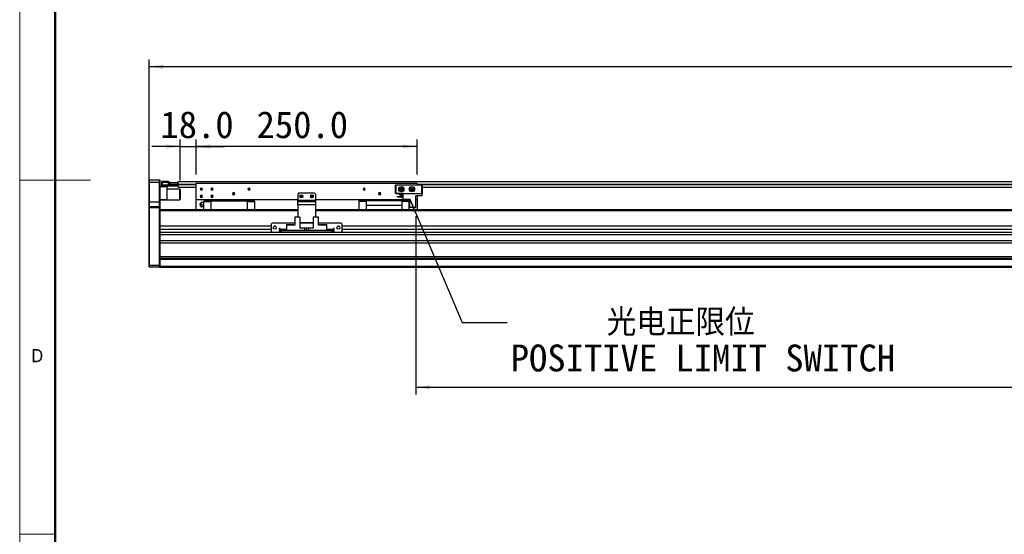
# Model space of a CAD drawing. Header units: millimetres. Extents: x 40 to 3320, y 40 to 2336.
# Tile 2 of 9: x 40 to 1152, y 788 to 1369. Entities that reach past the tile are written whole.
import ezdxf

# ---------------------------------------------------------------- set-up
doc = ezdxf.new("R2010")
doc.units = ezdxf.units.MM
doc.header["$LTSCALE"] = 8
doc.layers.add('DIMNS', color=7, linetype='Continuous')
doc.styles.add('SLDTEXTSTYLE1', font='Gothic.ttf', dxfattribs={"width": 0.913})
doc.styles.add('SLDTEXTSTYLE8', font='txt')
doc.styles.add('SLDTEXTSTYLE9', font='txt', dxfattribs={"bigfont": 'bigfont'})
doc.dimstyles.new('SLDDIMSTYLE0', dxfattribs={"dimtxt": 30.4, "dimasz": 16, "dimexe": 0, "dimexo": 0.0625, "dimgap": 7.6, "dimtad": 2, "dimdec": 1, "dimrnd": 1e-09, "dimzin": 4, "dimdsep": 46, "dimtxsty": 'SLDTEXTSTYLE8', "dimsah": 1, "dimcen": 0.09, "dimadec": 0, "dimazin": 1, "dimtfac": 1, "dimtdec": 1, "dimtofl": 0, "dimtmove": 0, "dimatfit": 3, "dimfxl": 0, "dimfrac": 2, "dimtolj": 1, "dimtzin": 12, "dimarcsym": 0})
doc.dimstyles.new('SLDDIMSTYLE1', dxfattribs={"dimtxt": 30.4, "dimasz": 16, "dimexe": 0, "dimexo": 0.0625, "dimgap": 7.6, "dimtad": 2, "dimdec": 1, "dimrnd": 1e-09, "dimzin": 4, "dimdsep": 46, "dimtxsty": 'SLDTEXTSTYLE8', "dimsah": 1, "dimcen": 0.09, "dimadec": 0, "dimazin": 1, "dimtfac": 1, "dimtdec": 1, "dimtmove": 0, "dimatfit": 0, "dimfxl": 0, "dimfrac": 2, "dimtolj": 1, "dimtzin": 12, "dimarcsym": 0})
doc.dimstyles.new('SLDDIMSTYLE2', dxfattribs={"dimtxt": 0.18, "dimasz": 16, "dimexe": 0, "dimexo": 0.0625, "dimgap": 0, "dimtad": 0, "dimtih": 1, "dimtoh": 1, "dimdec": 0, "dimrnd": 1e-09, "dimzin": 0, "dimdsep": 46, "dimtxsty": 'Standard', "dimsah": 1, "dimcen": 0.09, "dimadec": 0, "dimazin": 0, "dimtfac": 16, "dimtdec": 0, "dimtofl": 0, "dimtmove": 0, "dimatfit": 3, "dimfxl": 0, "dimfrac": 2, "dimtolj": 1, "dimtzin": 0, "dimarcsym": 0})

# ---------------------------------------------------------------- blocks, each defined once
blk = doc.blocks.new('_D')
at = {"layer": 'DIMNS'}
for p, q in [((186.2, 1167), (186.2, 1324.4)), ((2462.2, 1167), (2462.2, 1324.4)), ((186.2, 1316.4), (2462.2, 1316.4))]:
    blk.add_line(p, q, dxfattribs=at)
for points in [[(186.2, 1316.4), (202.2, 1314), (202.2, 1318.8)], [(2462.2, 1316.4), (2446.2, 1318.8), (2446.2, 1314)]]:
    blk.add_solid(points, dxfattribs=at)
at = {"layer": 'DIMNS', "insert": (1270.4, 1356.2), "char_height": 30.4, "attachment_point": 1, "style": 'SLDTEXTSTYLE8'}
blk.add_mtext('2276.0', dxfattribs=at)
blk = doc.blocks.new('_D_1')
at = {"layer": 'DIMNS'}
for p, q in [((221.2, 1226.1), (189.2, 1226.1)), ((221.2, 1187.7), (221.2, 1234.1)), ((221.2, 1226.1), (239.2, 1226.1)), ((239.2, 1194.5), (239.2, 1234.1)), ((239.2, 1226.1), (271.2, 1226.1))]:
    blk.add_line(p, q, dxfattribs=at)
for points in [[(221.2, 1226.1), (205.2, 1228.5), (205.2, 1223.7)], [(239.2, 1226.1), (255.2, 1223.7), (255.2, 1228.5)]]:
    blk.add_solid(points, dxfattribs=at)
at = {"layer": 'DIMNS', "insert": (199, 1266), "char_height": 30.4, "attachment_point": 1, "style": 'SLDTEXTSTYLE8'}
blk.add_mtext('18.0', dxfattribs=at)
blk = doc.blocks.new('_D_2')
at = {"layer": 'DIMNS'}
for p, q in [((239.2, 1194.5), (239.2, 1234.1)), ((489.2, 1226.1), (239.2, 1226.1)), ((489.2, 1194.5), (489.2, 1234.1))]:
    blk.add_line(p, q, dxfattribs=at)
for points in [[(239.2, 1226.1), (255.2, 1223.7), (255.2, 1228.5)], [(489.2, 1226.1), (473.2, 1228.5), (473.2, 1223.7)]]:
    blk.add_solid(points, dxfattribs=at)
at = {"layer": 'DIMNS', "insert": (307.6, 1266), "char_height": 30.4, "attachment_point": 1, "style": 'SLDTEXTSTYLE8'}
blk.add_mtext('250.0', dxfattribs=at)
blk = doc.blocks.new('_D_3')
at = {"layer": 'DIMNS'}
for p, q in [((487.7, 1147.2), (487.7, 946)), ((2127.7, 1143.7), (2127.7, 946)), ((487.7, 954), (2127.7, 954))]:
    blk.add_line(p, q, dxfattribs=at)
for points in [[(487.7, 954), (503.7, 951.6), (503.7, 956.4)], [(2127.7, 954), (2111.7, 956.4), (2111.7, 951.6)]]:
    blk.add_solid(points, dxfattribs=at)
at = {"layer": 'DIMNS', "char_height": 30.4, "attachment_point": 1, "style": 'SLDTEXTSTYLE8'}
for s, insert in [('Stroke T=', (1182.6, 993.8)), ('1640.0', (1358.2, 993.8))]:
    blk.add_mtext(s, dxfattribs=dict(at, insert=insert))
blk = doc.blocks.new('SW_NOTE_3')
at = {"layer": 'DIMNS', "color": 0, "char_height": 30.4, "attachment_point": 1}
for s, insert, style in [('    光电正限位', (4, 15.4), 'SLDTEXTSTYLE9'), ('POSITIVE LIMIT SWITCH', (4, -24.8), 'SLDTEXTSTYLE8')]:
    blk.add_mtext(s, dxfattribs=dict(at, insert=insert, style=style))

msp = doc.modelspace()

# ---------------------------------------------------------------- linework, layer by layer
at = {"color": 7, "linetype": 'Continuous', "lineweight": 18}
for p, q in [((40, 2336), (40, 40)), ((80, 2296), (80, 80)), ((40, 1188), (120, 1188)), ((40, 788), (80, 788))]:
    msp.add_line(p, q, dxfattribs=at)
at = {"color": 7, "linetype": 'Continuous', "lineweight": 50}
msp.add_line((80, 2296), (80, 80), dxfattribs=at)
at = {"color": 7, "linetype": 'Continuous', "lineweight": 25}
for p, q in [((186.45, 1188.36), (186.15, 1188.06)), ((186.15, 1185.36), (186.15, 1188.06)), ((186.45, 1185.36), (186.15, 1185.36)), ((186.15, 1163.36), (186.15, 1185.36)), ((186.45, 1188.36), (186.45, 1185.36)), ((186.45, 1188.36), (197.85, 1188.36)), ((186.45, 1185.36), (186.45, 1163.36)), ((197.85, 1185.36), (186.45, 1185.36)), ((197.85, 1185.36), (197.85, 1188.36)), ((197.85, 1188.36), (198.15, 1188.06)), ((197.85, 1163.36), (197.85, 1185.36)), ((197.85, 1185.36), (198.15, 1185.36)), ((198.15, 1188.06), (198.15, 1185.36)), ((198.15, 1185.36), (198.15, 1163.36)), ((198.15, 1181.36), (200.95, 1181.36)), ((206.15, 1180.36), (198.15, 1180.36)), ((200.65, 1186.56), (200.95, 1186.86)), ((200.65, 1185.36), (200.65, 1186.56)), ((200.65, 1182.86), (200.65, 1185.36)), ((200.65, 1185.36), (200.95, 1185.36)), ((200.65, 1181.66), (200.65, 1182.86)), ((200.95, 1182.86), (200.65, 1182.86)), ((200.95, 1181.36), (200.65, 1181.66)), ((200.95, 1186.86), (200.95, 1185.36)), ((200.95, 1186.86), (208.15, 1186.86)), ((200.95, 1185.36), (200.95, 1182.86)), ((208.15, 1185.36), (200.95, 1185.36)), ((200.95, 1182.86), (200.95, 1181.36)), ((200.95, 1182.86), (218.35, 1182.86)), ((218.35, 1181.36), (200.95, 1181.36)), ((206.15, 1181.36), (206.15, 1180.36)), ((206.15, 1180.36), (206.15, 1166.36)), ((208.15, 1186.86), (208.15, 1185.36)), ((208.15, 1183.06), (208.15, 1185.36)), ((208.15, 1183.36), (218.35, 1183.36)), ((218.35, 1183.06), (208.15, 1183.06)), ((208.65, 1183.36), (208.65, 1183.56)), ((208.65, 1183.56), (209.15, 1183.56)), ((209.15, 1183.56), (209.15, 1185.56)), ((209.15, 1185.56), (209.65, 1185.56)), ((209.65, 1183.56), (209.15, 1183.56)), ((209.65, 1185.56), (209.65, 1183.56)), ((209.65, 1185.56), (218.65, 1185.56)), ((209.65, 1183.56), (218.65, 1183.56)), ((218.35, 1183.36), (218.35, 1183.06)), ((218.35, 1183.36), (218.65, 1183.06)), ((218.35, 1183.36), (219.15, 1183.36)), ((218.35, 1182.86), (218.35, 1183.06)), ((218.35, 1183.06), (218.65, 1183.06)), ((218.35, 1181.36), (218.35, 1182.86)), ((218.35, 1182.86), (218.65, 1182.86)), ((218.35, 1181.36), (218.65, 1181.66)), ((218.65, 1183.56), (218.65, 1185.56)), ((218.65, 1185.56), (219.15, 1185.56)), ((219.15, 1183.56), (218.65, 1183.56)), ((218.65, 1183.06), (218.65, 1182.86)), ((218.65, 1182.86), (218.65, 1181.66)), ((219.15, 1186.71), (2430.15, 1186.71)), ((219.15, 1185.56), (219.15, 1186.71)), ((219.15, 1185.56), (219.15, 1185.37)), ((219.15, 1183.71), (219.15, 1185.37)), ((219.15, 1183.21), (219.15, 1183.71)), ((219.15, 1180.21), (219.15, 1183.21)), ((219.15, 1180.21), (239.15, 1180.21)), ((489.15, 1184.36), (239.15, 1184.36)), ((239.15, 1184.36), (239.15, 1165.86)), ((464.65, 1182.56), (464.95, 1182.86)), ((464.65, 1173.16), (464.65, 1182.56)), ((464.95, 1182.43), (464.65, 1182.56)), ((464.95, 1182.86), (494.35, 1182.86)), ((464.95, 1182.86), (465.08, 1182.56)), ((465.08, 1182.56), (464.95, 1182.43)), ((464.95, 1182.43), (464.95, 1173.28)), ((494.23, 1182.56), (465.08, 1182.56)), ((489.15, 1184.36), (489.15, 1182.86)), ((494.35, 1182.86), (494.23, 1182.56)), ((494.35, 1182.43), (494.23, 1182.56)), ((494.35, 1182.86), (494.65, 1182.56)), ((494.65, 1182.56), (494.35, 1182.43)), ((494.35, 1173.28), (494.35, 1182.43)), ((494.65, 1182.56), (494.65, 1173.16)), ((494.65, 1180.21), (2155.65, 1180.21)), ((220.85, 1177.86), (206.15, 1177.86)), ((221.15, 1177.56), (220.85, 1177.86)), ((220.85, 1166.25), (220.85, 1177.86)), ((221.15, 1177.56), (221.15, 1166.53)), ((245.15, 1177.86), (243.9, 1177.86)), ((245.15, 1169.86), (243.9, 1169.86)), ((245.15, 1177.86), (246.4, 1177.86)), ((245.15, 1169.86), (246.4, 1169.86)), ((257.15, 1177.86), (255.9, 1177.86)), ((257.15, 1169.86), (255.9, 1169.86)), ((257.15, 1177.86), (258.4, 1177.86)), ((257.15, 1169.86), (258.4, 1169.86)), ((281.65, 1172.86), (280.4, 1172.86)), ((281.65, 1172.86), (282.9, 1172.86)), ((299.15, 1177.86), (297.9, 1177.86)), ((299.15, 1177.86), (300.4, 1177.86)), ((355.15, 1173.36), (354.15, 1172.36)), ((354.15, 1172.36), (354.15, 1165.36)), ((373.15, 1173.36), (355.15, 1173.36)), ((358.15, 1169.86), (356.9, 1169.86)), ((358.15, 1169.86), (359.4, 1169.86)), ((370.15, 1169.86), (368.9, 1169.86)), ((370.15, 1169.86), (371.4, 1169.86)), ((374.15, 1172.36), (373.15, 1173.36)), ((374.15, 1172.36), (374.15, 1165.36)), ((429.15, 1177.86), (427.9, 1177.86)), ((429.15, 1177.86), (430.4, 1177.86)), ((446.65, 1172.86), (445.4, 1172.86)), ((446.65, 1172.86), (447.9, 1172.86)), ((464.95, 1173.28), (464.65, 1173.16)), ((464.95, 1172.86), (464.65, 1173.16)), ((464.95, 1173.28), (465.08, 1173.16)), ((465.08, 1173.16), (464.95, 1172.86)), ((473.15, 1172.86), (464.95, 1172.86)), ((465.08, 1173.16), (494.23, 1173.16)), ((466.95, 1169.31), (466.95, 1169.61)), ((466.95, 1169.61), (473.15, 1169.61)), ((466.95, 1169.31), (473.15, 1169.31)), ((469.35, 1172.26), (473.15, 1172.26)), ((469.35, 1171.56), (469.35, 1172.26)), ((469.35, 1171.56), (473.15, 1171.56)), ((471.15, 1177.86), (469.9, 1177.86)), ((469.9, 1169.86), (469.93, 1169.61)), ((471.15, 1169.86), (469.9, 1169.86)), ((471.15, 1177.86), (472.4, 1177.86)), ((471.15, 1169.86), (472.4, 1169.86)), ((472.38, 1169.61), (472.4, 1169.86)), ((473.15, 1166.66), (473.15, 1172.86)), ((473.15, 1172.86), (494.65, 1172.86)), ((483.15, 1177.86), (481.9, 1177.86)), ((483.15, 1177.86), (484.4, 1177.86)), ((487.65, 1157.36), (487.65, 1170.26)), ((494.65, 1170.26), (487.65, 1170.26)), ((489.15, 1170.26), (489.15, 1165.86)), ((494.23, 1173.16), (494.35, 1173.28)), ((494.23, 1173.16), (494.35, 1172.86)), ((494.65, 1173.16), (494.35, 1173.28)), ((494.65, 1173.16), (494.35, 1172.86)), ((494.65, 1170.26), (494.65, 1172.86)), ((186.45, 1163.36), (186.15, 1163.36)), ((186.15, 1158.06), (186.15, 1163.36)), ((186.45, 1158.36), (186.15, 1158.06)), ((186.15, 1156.86), (186.15, 1158.06)), ((186.15, 1091.98), (186.15, 1156.86)), ((186.45, 1156.86), (186.15, 1156.86)), ((186.45, 1163.36), (186.45, 1158.36)), ((197.85, 1163.36), (186.45, 1163.36)), ((186.45, 1158.36), (186.45, 1156.86)), ((186.45, 1158.36), (197.85, 1158.36)), ((186.45, 1156.86), (186.45, 1091.86)), ((197.85, 1156.86), (186.45, 1156.86)), ((197.85, 1158.36), (197.85, 1163.36)), ((198.15, 1163.36), (197.85, 1163.36)), ((197.85, 1156.86), (197.85, 1158.36)), ((198.15, 1158.06), (197.85, 1158.36)), ((197.85, 1091.86), (197.85, 1156.86)), ((198.15, 1156.86), (197.85, 1156.86)), ((198.15, 1166.36), (206.15, 1166.36)), ((206.15, 1165.36), (198.15, 1165.36)), ((198.15, 1163.36), (198.15, 1158.06)), ((198.15, 1158.06), (198.15, 1156.86)), ((198.15, 1156.86), (198.15, 1154.07)), ((206.15, 1166.36), (206.15, 1165.36)), ((206.15, 1165.86), (220.85, 1165.86)), ((220.85, 1165.86), (220.85, 1166.25)), ((220.85, 1165.86), (221.15, 1166.16)), ((221.15, 1166.53), (221.15, 1166.16)), ((354.15, 1165.86), (239.15, 1165.86)), ((239.15, 1165.86), (239.15, 1154.36)), ((248.15, 1162.86), (245.84, 1162.86)), ((245.84, 1160.36), (248.15, 1160.36)), ((248.15, 1157.86), (245.84, 1157.86)), ((256.4, 1164.76), (248.15, 1164.76)), ((248.15, 1164.76), (248.15, 1163.81)), ((248.15, 1163.81), (256.4, 1163.81)), ((248.15, 1154.36), (248.15, 1163.81)), ((256.4, 1164.86), (256.4, 1165.86)), ((256.4, 1164.86), (296.9, 1164.86)), ((256.4, 1154.36), (256.4, 1164.86)), ((296.9, 1164.86), (296.9, 1165.86)), ((296.9, 1164.86), (296.9, 1154.36)), ((305.15, 1164.76), (296.9, 1164.76)), ((296.9, 1163.81), (305.15, 1163.81)), ((305.15, 1163.81), (305.15, 1164.76)), ((305.15, 1163.81), (305.15, 1154.36)), ((354.15, 1165.36), (374.15, 1165.36)), ((354.15, 1163.86), (354.15, 1165.36)), ((354.15, 1163.86), (374.15, 1163.86)), ((354.15, 1160.36), (354.15, 1163.86)), ((354.15, 1160.36), (354.15, 1146.26)), ((374.15, 1160.36), (354.15, 1160.36)), ((480.7, 1165.86), (374.15, 1165.86)), ((374.15, 1165.36), (374.15, 1163.86)), ((374.15, 1163.86), (374.15, 1160.36)), ((374.15, 1160.36), (374.15, 1146.26)), ((431.4, 1164.76), (423.15, 1164.76)), ((423.15, 1164.76), (423.15, 1163.81)), ((431.4, 1163.81), (423.15, 1163.81)), ((423.15, 1163.81), (423.15, 1154.36)), ((431.4, 1165.86), (431.4, 1164.86)), ((471.9, 1164.86), (431.4, 1164.86)), ((431.4, 1164.86), (431.4, 1159.86)), ((431.4, 1159.86), (471.9, 1159.86)), ((431.4, 1159.86), (431.4, 1159.56)), ((471.9, 1159.56), (431.4, 1159.56)), ((431.4, 1159.56), (431.4, 1154.36)), ((471.9, 1164.86), (471.9, 1165.86)), ((471.9, 1164.86), (471.9, 1159.86)), ((480.15, 1164.76), (471.9, 1164.76)), ((480.15, 1163.81), (471.9, 1163.81)), ((471.9, 1159.56), (471.9, 1159.86)), ((471.9, 1159.56), (471.9, 1154.36)), ((473.15, 1166.66), (480.7, 1166.66)), ((480.15, 1163.81), (480.15, 1164.76)), ((480.15, 1154.36), (480.15, 1163.81)), ((480.15, 1162.86), (480.7, 1162.86)), ((480.15, 1160.36), (480.7, 1160.36)), ((480.7, 1157.86), (480.15, 1157.86)), ((480.7, 1157.36), (480.7, 1166.66)), ((487.65, 1157.36), (480.7, 1157.36)), ((489.15, 1165.86), (487.65, 1165.86)), ((489.15, 1165.86), (489.15, 1154.36)), ((354.15, 1154.36), (198.15, 1154.36)), ((198.15, 1154.07), (198.15, 1153.36)), ((198.15, 1153.36), (198.15, 1135.9)), ((350.65, 1146.26), (350.65, 1137.36)), ((356.65, 1146.26), (350.65, 1146.26)), ((356.65, 1146.26), (356.65, 1133.86)), ((371.65, 1146.26), (371.65, 1133.86)), ((377.65, 1146.26), (371.65, 1146.26)), ((2127.65, 1154.36), (374.15, 1154.36)), ((377.65, 1137.36), (377.65, 1146.26)), ((198.15, 1135.9), (198.15, 1132.5)), ((324.15, 1135.9), (198.15, 1135.9)), ((325.15, 1139.36), (324.15, 1138.36)), ((324.15, 1138.36), (324.15, 1130.36)), ((350.65, 1139.36), (325.15, 1139.36)), ((328.86, 1135.9), (327.45, 1135.9)), ((341.45, 1137.86), (349.25, 1137.86)), ((341.45, 1137.86), (341.45, 1137.36)), ((341.45, 1137.36), (341.45, 1131.36)), ((350.65, 1137.36), (341.45, 1137.36)), ((349.75, 1137.36), (349.25, 1137.86)), ((371.65, 1139.86), (356.65, 1139.86)), ((371.65, 1139.36), (356.65, 1139.36)), ((403.15, 1139.36), (377.65, 1139.36)), ((386.85, 1137.36), (377.65, 1137.36)), ((379.05, 1137.86), (378.55, 1137.36)), ((379.05, 1137.86), (386.85, 1137.86)), ((386.85, 1137.36), (386.85, 1137.86)), ((386.85, 1131.36), (386.85, 1137.36)), ((400.86, 1135.9), (399.45, 1135.9)), ((404.15, 1138.36), (403.15, 1139.36)), ((404.15, 1130.36), (404.15, 1138.36)), ((2244.15, 1135.9), (404.15, 1135.9)), ((324.15, 1132.5), (198.15, 1132.5)), ((198.15, 1132.5), (198.15, 1128.98)), ((2450.15, 1128.98), (198.15, 1128.98)), ((198.15, 1128.98), (198.15, 1127.68)), ((198.15, 1127.68), (198.15, 1091.98)), ((2450.15, 1126.39), (198.15, 1126.39)), ((324.15, 1130.36), (325.15, 1129.36)), ((325.15, 1129.36), (333.15, 1129.36)), ((334.15, 1133.36), (333.15, 1133.36)), ((333.15, 1133.36), (333.15, 1129.36)), ((334.15, 1132.5), (333.15, 1132.5)), ((334.15, 1132.36), (334.15, 1133.36)), ((334.15, 1132.36), (334.15, 1131.36)), ((334.15, 1129.36), (334.15, 1131.36)), ((334.15, 1131.36), (335.15, 1131.36)), ((335.15, 1129.36), (334.15, 1129.36)), ((335.15, 1131.36), (335.15, 1129.36)), ((393.15, 1131.36), (335.15, 1131.36)), ((393.15, 1129.36), (335.15, 1129.36)), ((362.15, 1133.86), (356.65, 1133.86)), ((362.15, 1131.36), (362.15, 1133.86)), ((364.15, 1133.86), (362.15, 1133.86)), ((364.15, 1133.86), (364.15, 1131.36)), ((366.15, 1133.86), (364.15, 1133.86)), ((366.15, 1133.86), (366.15, 1131.36)), ((371.65, 1133.86), (366.15, 1133.86)), ((393.15, 1129.36), (393.15, 1131.36)), ((393.15, 1131.36), (394.15, 1131.36)), ((394.15, 1129.36), (393.15, 1129.36)), ((395.15, 1133.36), (394.15, 1133.36)), ((394.15, 1133.36), (394.15, 1132.36)), ((395.15, 1132.5), (394.15, 1132.5)), ((394.15, 1131.36), (394.15, 1132.36)), ((394.15, 1131.36), (394.15, 1129.36)), ((395.15, 1129.36), (395.15, 1133.36)), ((395.15, 1129.36), (403.15, 1129.36)), ((403.15, 1129.36), (404.15, 1130.36)), ((2244.15, 1132.5), (404.15, 1132.5)), ((2450.15, 1119.46), (198.15, 1119.46)), ((2450.15, 1116.86), (198.15, 1116.86)), ((2450.15, 1101.36), (198.15, 1101.36)), ((186.15, 1090.16), (186.15, 1091.98)), ((186.15, 1091.98), (186.45, 1091.86)), ((186.15, 1090.16), (186.45, 1089.86)), ((186.45, 1091.86), (186.45, 1089.86)), ((186.45, 1091.86), (197.85, 1091.86)), ((198.15, 1091.98), (197.85, 1091.86)), ((197.85, 1089.86), (197.85, 1091.86)), ((198.15, 1090.16), (197.85, 1089.86)), ((2450.15, 1099.36), (198.15, 1099.36)), ((2450.15, 1098.36), (198.15, 1098.36)), ((198.15, 1091.98), (198.15, 1091.78)), ((198.15, 1091.78), (198.15, 1090.36)), ((2450.15, 1090.36), (198.15, 1090.36)), ((198.15, 1090.36), (198.15, 1089.36)), ((197.85, 1089.86), (186.45, 1089.86)), ((2450.15, 1089.36), (198.15, 1089.36))]:
    msp.add_line(p, q, dxfattribs=at)
at = {"color": 8, "linetype": 'Continuous', "lineweight": 25}
for p, q in [((219.15, 1183.71), (239.15, 1183.71)), ((219.15, 1183.21), (239.15, 1183.21)), ((489.15, 1183.71), (2159.15, 1183.71)), ((489.15, 1183.21), (2159.15, 1183.21)), ((354.15, 1153.36), (198.15, 1153.36)), ((2128.15, 1153.36), (374.15, 1153.36)), ((341.45, 1132.36), (334.15, 1132.36)), ((394.15, 1132.36), (386.85, 1132.36))]:
    msp.add_line(p, q, dxfattribs=at)
at = {"color": 7, "linetype": 'Continuous', "lineweight": 25}
for centre, radius in [((471.15, 1177.86), 3), ((471.15, 1177.86), 1.7), ((483.15, 1177.86), 3), ((483.15, 1177.86), 1.7), ((358.15, 1169.86), 1.7), ((370.15, 1169.86), 1.7), ((328.15, 1134.36), 1.7), ((400.15, 1134.36), 1.7)]:
    msp.add_circle(centre, radius, dxfattribs=at)
for centre, radius, start, end in [((245.15, 1177.86), 1.25, 0, 180), ((257.15, 1177.86), 1.25, 0, 180), ((299.15, 1177.86), 1.25, 0, 180), ((429.15, 1177.86), 1.25, 0, 180), ((471.15, 1177.86), 1.25, 0, 180), ((483.15, 1177.86), 1.25, 0, 180), ((245.15, 1177.86), 1.25, 180, 0), ((245.15, 1169.86), 1.25, 0, 180), ((245.15, 1169.86), 1.25, 180, 0), ((257.15, 1177.86), 1.25, 180, 0), ((257.15, 1169.86), 1.25, 0, 180), ((257.15, 1169.86), 1.25, 180, 0), ((281.65, 1172.86), 1.25, 0, 180), ((281.65, 1172.86), 1.25, 180, 0), ((299.15, 1177.86), 1.25, 180, 0), ((358.15, 1169.86), 1.25, 0, 180), ((358.15, 1169.86), 1.25, 180, 0), ((370.15, 1169.86), 1.25, 0, 180), ((370.15, 1169.86), 1.25, 180, 0), ((429.15, 1177.86), 1.25, 180, 0), ((446.65, 1172.86), 1.25, 0, 180), ((446.65, 1172.86), 1.25, 180, 0), ((471.15, 1177.86), 1.25, 180, 0), ((471.15, 1169.86), 1.25, 0, 180), ((471.15, 1169.86), 1.25, 206.10388, 333.89612), ((483.15, 1177.86), 1.25, 180, 0), ((243.75, 1160.36), 0.25, 111.37089, 270), ((246.65, 1160.36), 3, 123.52372, 170.18362), ((246.65, 1160.36), 3, 189.86644, 236.41825)]:
    msp.add_arc(centre, radius, start, end, dxfattribs=at)
for points, knots in [([(243.66, 1160.59), (243.66, 1160.59), (243.66, 1160.58), (243.66, 1160.53), (243.66, 1160.45), (243.66, 1160.36), (243.66, 1160.27), (243.66, 1160.19), (243.66, 1160.14), (243.66, 1160.13), (243.66, 1160.12)], [0, 0, 0, 0, 0.1253665, 0.2500121, 0.3748841, 0.4997421, 0.6243926, 0.7497239, 0.8748317, 1, 1, 1, 1]), ([(245, 1157.86), (245, 1157.86), (244.98, 1157.86), (245.04, 1157.86), (245.2, 1157.86), (245.47, 1157.86), (245.72, 1157.86), (245.84, 1157.86)], [0, 0, 0, 0, 0.0013149, 0.250416, 0.4999221, 0.7497532, 1, 1, 1, 1]), ([(245.84, 1162.86), (245.72, 1162.86), (245.47, 1162.86), (245.21, 1162.86), (245.03, 1162.86), (245.01, 1162.86), (245, 1162.86)], [0, 0, 0, 0, 0.25020492, 0.50090437, 0.75172215, 1, 1, 1, 1]), ([(245.84, 1160.36), (245.72, 1160.43), (245.47, 1160.57), (245.21, 1160.88), (245.03, 1161.23), (244.98, 1161.61), (245.03, 1161.99), (245.21, 1162.34), (245.47, 1162.65), (245.72, 1162.79), (245.84, 1162.86)], [0, 0, 0, 0, 0.124806, 0.2498576, 0.374968, 0.4999437, 0.6246721, 0.7496034, 0.8746971, 1, 1, 1, 1]), ([(245.84, 1157.86), (245.72, 1157.93), (245.47, 1158.07), (245.21, 1158.38), (245.03, 1158.73), (244.98, 1159.11), (245.03, 1159.49), (245.21, 1159.84), (245.47, 1160.15), (245.72, 1160.29), (245.84, 1160.36)], [0, 0, 0, 0, 0.1248059, 0.2498575, 0.3749678, 0.4999442, 0.6246721, 0.7496037, 0.8746967, 1, 1, 1, 1])]:
    msp.add_open_spline(points, degree=3, knots=knots, dxfattribs=at)

# ---------------------------------------------------------------- block references
at = {"layer": 'DIMNS'}
msp.add_blockref('SW_NOTE_3', (590.71, 1027.11), dxfattribs=at)

# ---------------------------------------------------------------- texts
at = {"color": 7, "linetype": 'Continuous', "lineweight": 0, "insert": (53.33, 997.17), "char_height": 14.82, "attachment_point": 1, "style": 'SLDTEXTSTYLE1'}
msp.add_mtext('D', dxfattribs=at)

# ---------------------------------------------------------------- dimensions: what is measured, and where the dimension line sits
at = {"layer": 'DIMNS'}
for base, p1, p2, dimstyle, picture, middle in [((2462.15, 1316.36), (186.15, 1156.86), (2462.15, 1156.86), 'SLDDIMSTYLE0', '_D', (1329.79, 1316.36)), ((239.15, 1226.15), (221.15, 1177.56), (239.15, 1184.36), 'SLDDIMSTYLE1', '_D_1', (236.41, 1226.15)), ((239.15, 1226.15), (489.15, 1184.36), (239.15, 1184.36), 'SLDDIMSTYLE0', '_D_2', (355.99, 1226.15))]:
    dim = msp.add_linear_dim(base=base, p1=p1, p2=p2, dimstyle=dimstyle, dxfattribs=at)
    dim.commit()
    dim.dimension.update_dxf_attribs({"geometry": picture, "text_midpoint": middle, "dimtype": 160})
dim = msp.add_linear_dim(base=(2127.65, 953.96), p1=(487.65, 1157.36), p2=(2127.65, 1153.86), text='Stroke T=<>', dimstyle='SLDDIMSTYLE0', dxfattribs=at)
dim.commit()
dim.dimension.update_dxf_attribs({"geometry": '_D_3', "text_midpoint": (1329.79, 953.96), "dimtype": 160})

# ---------------------------------------------------------------- leaders
msp.add_leader([(480.7, 1166.66), (539.91, 1027.11), (590.71, 1027.11)], dimstyle='SLDDIMSTYLE2', dxfattribs=at)

doc.saveas('drawing.dxf')
